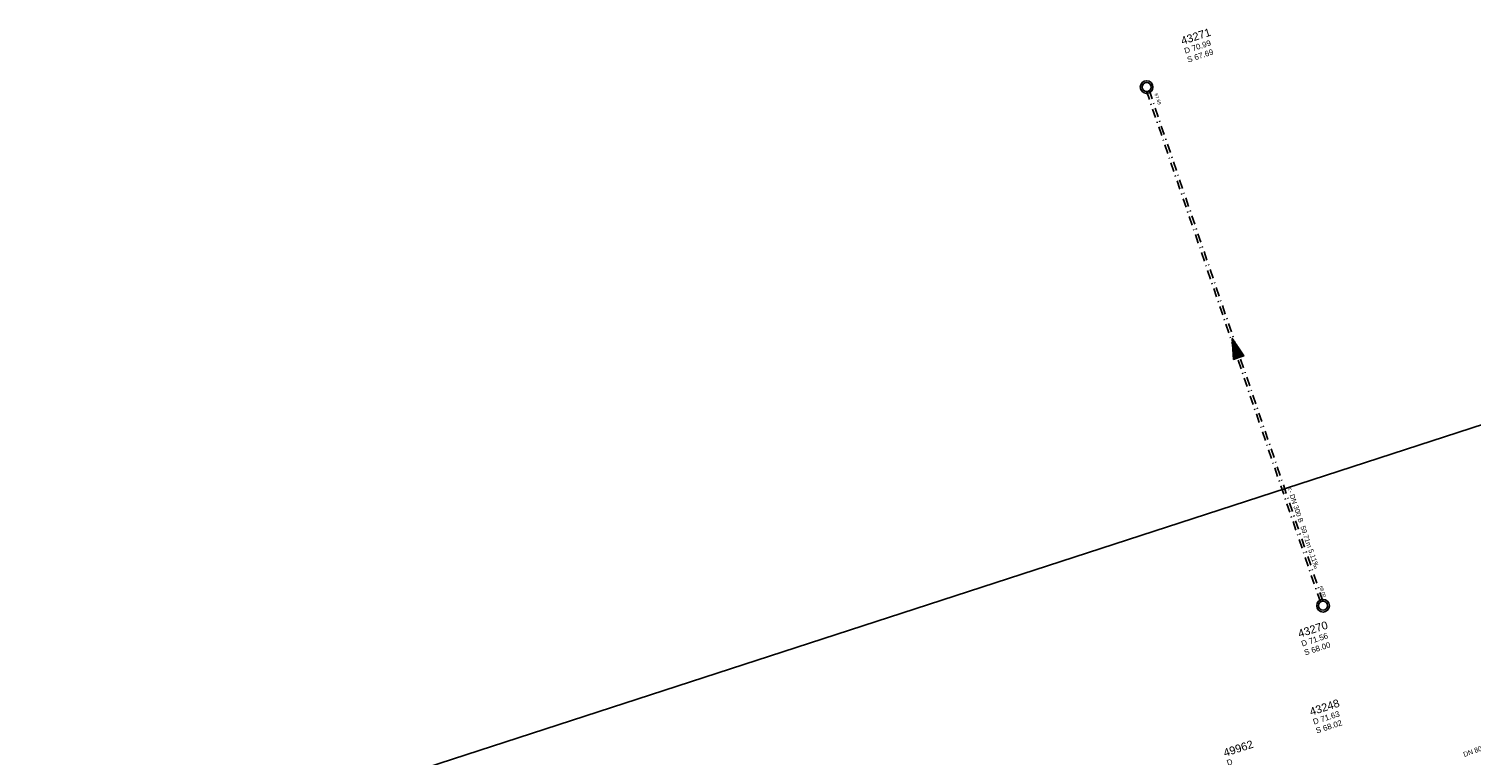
# Model space of a CAD drawing. Header units: metres. Extents: x 32415249 to 32416286, y 5721374 to 5722081.
# Tile 10 of 15: x 32415249 to 32415409, y 5721528 to 5721609. Entities that reach past the tile are written whole.
import ezdxf

# ---------------------------------------------------------------- set-up
doc = ezdxf.new("R2010")
doc.units = ezdxf.units.M
doc.linetypes.add('S2', pattern=[0.5, 0.25, -0.125, 0, -0.125])
doc.layers.get('0').update_dxf_attribs({"linetype": 'CONTINUOUS'})
for name, color, linetype in [('$KANAL_HLKM300', 7, 'CONTINUOUS'), ('$KANAL_HLKM300_PFEIL', 7, 'CONTINUOUS'), ('$KANAL_HLKM300_TEXT', 7, 'CONTINUOUS'), ('$KANAL_HLKM300_TEXTROHR', 7, 'CONTINUOUS'), ('$KANAL_HLKM800_TEXT', 7, 'CONTINUOUS'), ('$KANAL_SCHACHTINFO_MW0', 7, 'CONTINUOUS'), ('$KANAL_SCHACHTRAND_MW0', 7, 'CONTINUOUS'), ('$KANAL_SCHACHTWAND_MW0', 7, 'CONTINUOUS'), ('$PLANRAHMEN_Ref_LP M250', 7, 'CONTINUOUS')]:
    doc.layers.add(name, color=color, linetype=linetype)
doc.styles.add('arial', font='arial.ttf')
doc.styles.get("Standard").update_dxf_attribs({"font": 'arial.ttf', "width": 0.9})

# ---------------------------------------------------------------- blocks, each defined once
blk = doc.blocks.new('KHPFEILSOLID')
h = blk.add_hatch()
h.set_pattern_fill('NET', color=0, scale=0.08, style=0)
h.set_pattern_definition([(0, (-6e-18, 0.184973), (0, 0.01), []), (90, (-6e-18, 0.184973), (-0.01, 6e-19), [])])
h.paths.add_polyline_path([(0, -1.31), (0.6, -1.31), (0, 0.92), (-0.6, -1.31)])
at = {"color": 0, "linetype": 'Continuous'}
blk.add_lwpolyline([(0, -1.31), (0.6, -1.31), (0, 0.92), (-0.6, -1.31)], close=True, dxfattribs=at)
blk = doc.blocks.new('Ka_stxt_ohs')
at = {"style": 'arial'}
for tag, p, height in [('NM', (0.58, -3.78), 1.4), ('DH', (0.58, -5.43), 1), ('SH', (0.58, -7.08), 1)]:
    blk.add_attdef(tag, p, '', height=height, dxfattribs=at)

msp = doc.modelspace()

# ---------------------------------------------------------------- linework, layer by layer
at = {"layer": '$KANAL_HLKM300', "color": 251, "linetype": 'S2', "ltscale": 4, "elevation": 67.997}
for points in [[(32415392.546, 5721545.468), (32415373.311, 5721601.998)], [(32415392.83, 5721545.565), (32415373.595, 5721602.095)]]:
    msp.add_lwpolyline(points, dxfattribs=at)
at = {"layer": '$KANAL_SCHACHTRAND_MW0', "ltscale": 4}
for points, elevation in [([(32415373.292, 5721602.02, 1), (32415373.292, 5721603.02, 1), (32415373.292, 5721602.02)], 67.69), ([(32415392.849, 5721544.543, 1), (32415392.849, 5721545.543, 1), (32415392.849, 5721544.543)], 68)]:
    msp.add_lwpolyline(points, format="xyb", dxfattribs=dict(at, elevation=elevation))
at = {"layer": '$KANAL_SCHACHTWAND_MW0', "ltscale": 4}
for points, elevation in [([(32415373.292, 5721601.82, 1), (32415373.292, 5721603.22, 1), (32415373.292, 5721601.82)], 67.69), ([(32415392.849, 5721544.343, 1), (32415392.849, 5721545.743, 1), (32415392.849, 5721544.343)], 68)]:
    msp.add_lwpolyline(points, format="xyb", dxfattribs=dict(at, elevation=elevation))
at = {"layer": '$PLANRAHMEN_Ref_LP M250', "color": 1, "true_color": 0xff0000}
msp.add_lwpolyline([(32415436, 5721496.648), (32415478.798, 5721510.554), (32415456.239, 5721579.981), (32415249.384, 5721512.77), (32415294.501, 5721373.916), (32415458.558, 5721427.221), (32415436, 5721496.648)], dxfattribs=at)

# ---------------------------------------------------------------- block references
at = {"layer": '$KANAL_HLKM300_PFEIL', "color": 251, "rotation": 18.79127462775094}
msp.add_blockref('KHPFEILSOLID', (32415383.071, 5721573.781, 67.845), dxfattribs=at)
at = {"layer": '$KANAL_SCHACHTINFO_MW0', "xscale": 0.6249999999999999, "yscale": 0.6249999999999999, "zscale": 0.625, "rotation": 18}
for p, values in [((32415376.186, 5721609.335, 70.99), {'NM': '43271', 'DH': 'D 70.99', 'SH': 'S 67.69'}), ((32415389.157, 5721543.63, 71.56), {'NM': '43270', 'DH': 'D 71.56', 'SH': 'S 68.00'}), ((32415390.452, 5721534.98), {'NM': '43248', 'DH': 'D 71.63', 'SH': 'S 68.02'}), ((32415380.898, 5721530.426), {'NM': '49962', 'DH': 'D', 'SH': 'S'})]:
    msp.add_blockref('Ka_stxt_ohs', p, dxfattribs=at).add_auto_attribs(values)

# ---------------------------------------------------------------- texts
at = {"layer": '$KANAL_HLKM300_TEXT', "color": 251, "insert": (32415390.368, 5721553.626, 67.845), "char_height": 0.55, "width": 12.16699, "attachment_point": 8, "rotation": 288.79127}
msp.add_mtext('<- DN 300 B  59.71m 5.11‰', dxfattribs=at)
at = {"layer": '$KANAL_HLKM300_TEXTROHR', "color": 251, "char_height": 0.375, "rotation": 288.79127}
for s, insert, attachment_point in [('67.69', (32415374.147, 5721601.754, 67.693), 7), ('68.00', (32415392.841, 5721545.945, 67.997), 9)]:
    msp.add_mtext(s, dxfattribs=dict(at, insert=insert, attachment_point=attachment_point))
at = {"layer": '$KANAL_HLKM800_TEXT', "color": 251, "insert": (32415413, 5721529.903, 67.462), "char_height": 0.55, "width": 13.65651, "attachment_point": 8, "rotation": 20.06944}
msp.add_mtext('DN 800 B  33.05m 4.77‰ ->', dxfattribs=at)

doc.saveas('drawing.dxf')
